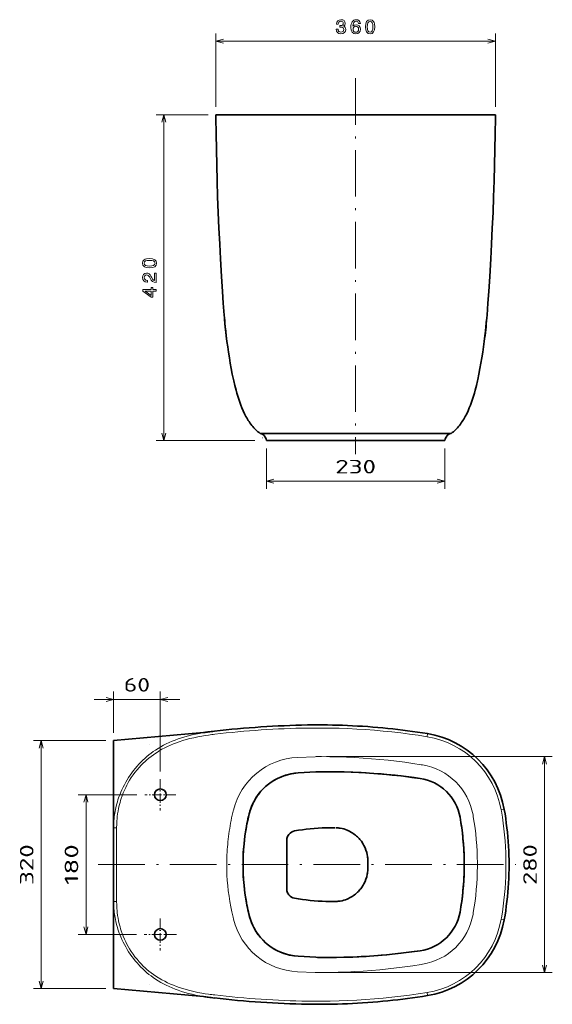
# Model space of a CAD drawing. Extents: x 44 to 372, y 21 to 276.
# Tile 1 of 2: x 44 to 182, y 22 to 276. Entities that reach past the tile are written whole.
import ezdxf
from ezdxf.enums import TextEntityAlignment as Align

# ---------------------------------------------------------------- set-up
doc = ezdxf.new("R2010")
doc.units = 0
doc.linetypes.add('DASHDOT', pattern=[18.5, 12, -3, 0.5, -3])
doc.layers.get('0').update_dxf_attribs({"lineweight": 13})
doc.styles.get("Standard").update_dxf_attribs({"font": 'isocp.shx'})

# ---------------------------------------------------------------- blocks, each defined once
blk = doc.blocks.new('BLOCK15')
at = {"color": 7, "lineweight": 13, "ltscale": 0.465928}
for p, q in [((66.51, 97.32), (47.87, 97.32)), ((66.51, 33.42), (47.87, 33.42))]:
    blk.add_line(p, q, dxfattribs=at)
at = {"color": 7, "lineweight": 13}
blk.add_line((49.87, 33.42), (49.87, 97.32), dxfattribs=at)
for points in [[(50.39, 95.39), (49.87, 97.32), (49.35, 95.39)], [(49.35, 35.35), (49.87, 33.42), (50.39, 35.35)]]:
    blk.add_lwpolyline(points, dxfattribs=at)
blk.add_text('320', height=3.5, rotation=90, dxfattribs=at).set_placement((47.87, 60.12), (47.87, 70.62), align=Align.FIT)
blk = doc.blocks.new('BLOCK16')
at = {"color": 7, "lineweight": 13}
for p, q in [((123.44, 93.2), (181.63, 93.2)), ((179.63, 37.54), (179.63, 93.2)), ((123.44, 37.54), (181.63, 37.54))]:
    blk.add_line(p, q, dxfattribs=at)
for points in [[(180.15, 91.27), (179.63, 93.2), (179.12, 91.27)], [(179.12, 39.47), (179.63, 37.54), (180.15, 39.47)]]:
    blk.add_lwpolyline(points, dxfattribs=at)
blk.add_text('280', height=3.5, rotation=90, dxfattribs=at).set_placement((177.63, 60.12), (177.63, 70.62), align=Align.FIT)
blk = doc.blocks.new('BLOCK17')
at = {"color": 7, "lineweight": 13, "ltscale": 0.378409}
blk.add_line((74.54, 83.37), (59.41, 83.37), dxfattribs=at)
at = {"color": 7, "lineweight": 13}
blk.add_line((61.41, 47.37), (61.41, 83.37), dxfattribs=at)
at = {"color": 7, "lineweight": 13, "ltscale": 0.375523}
blk.add_line((74.43, 47.37), (59.41, 47.37), dxfattribs=at)
at = {"color": 7, "lineweight": 13}
for points in [[(61.92, 81.44), (61.41, 83.37), (60.89, 81.44)], [(60.89, 49.3), (61.41, 47.37), (61.92, 49.3)]]:
    blk.add_lwpolyline(points, dxfattribs=at)
blk.add_text('180', height=3.5, rotation=90, dxfattribs=at).set_placement((59.41, 60.12), (59.41, 70.62), align=Align.FIT)
blk = doc.blocks.new('BLOCK18')
at = {"color": 7, "lineweight": 13, "ltscale": 0.265578}
blk.add_line((68.51, 99.32), (68.51, 109.95), dxfattribs=at)
at = {"color": 7, "lineweight": 13}
for p, q in [((80.57, 89.4), (80.57, 109.95)), ((63.51, 107.95), (85.57, 107.95))]:
    blk.add_line(p, q, dxfattribs=at)
for points in [[(66.57, 107.43), (68.51, 107.95), (66.57, 108.46)], [(82.5, 108.46), (80.57, 107.95), (82.5, 107.43)]]:
    blk.add_lwpolyline(points, dxfattribs=at)
blk.add_text('60', height=3.5, dxfattribs=at).set_placement((71.15, 109.95), (77.92, 109.95), align=Align.FIT)
blk = doc.blocks.new('BLOCK19')
at = {"color": 7, "lineweight": 13, "ltscale": 0.261345}
for p, q in [((107.93, 172.63), (107.93, 162.17)), ((153.93, 172.63), (153.93, 162.17))]:
    blk.add_line(p, q, dxfattribs=at)
at = {"color": 7, "lineweight": 13}
blk.add_line((107.93, 164.17), (153.93, 164.17), dxfattribs=at)
for points in [[(109.86, 164.69), (107.93, 164.17), (109.86, 163.66)], [(151.99, 163.66), (153.93, 164.17), (151.99, 164.69)]]:
    blk.add_lwpolyline(points, dxfattribs=at)
blk.add_text('230', height=3.5, dxfattribs=at).set_placement((125.67, 166.17), (136.18, 166.17), align=Align.FIT)
blk = doc.blocks.new('BLOCK21')
at = {"color": 7, "linetype": 'DASHDOT', "lineweight": 13, "ltscale": 0.201418}
for p, q in [((80.57, 87.4), (80.57, 79.34)), ((84.6, 83.37), (76.54, 83.37))]:
    blk.add_line(p, q, dxfattribs=at)
blk = doc.blocks.new('BLOCK22')
at = {"color": 7, "linetype": 'DASHDOT', "lineweight": 13, "ltscale": 0.207191}
for p, q in [((80.57, 51.52), (80.57, 43.23)), ((84.72, 47.37), (76.43, 47.37))]:
    blk.add_line(p, q, dxfattribs=at)

msp = doc.modelspace()

# ---------------------------------------------------------------- linework, layer by layer
at = {"color": 7, "lineweight": 13, "ltscale": 0.473885}
for p, q in [((94.96, 253.68), (94.96, 272.63)), ((167, 253.68), (167, 272.63))]:
    msp.add_line(p, q, dxfattribs=at)
at = {"color": 7, "lineweight": 13}
for p, q in [((94.96, 270.63), (167, 270.63)), ((81.56, 167.68), (81.56, 251.68)), ((104.98, 167.68), (79.56, 167.68))]:
    msp.add_line(p, q, dxfattribs=at)
at = {"color": 7, "linetype": 'DASHDOT', "lineweight": 13}
for p, q in [((130.98, 261.07), (130.98, 164.18)), ((64.61, 58.42), (172.31, 58.42))]:
    msp.add_line(p, q, dxfattribs=at)
at = {"color": 7, "lineweight": 13, "ltscale": 0.335025}
msp.add_line((92.96, 251.68), (79.56, 251.68), dxfattribs=at)
at = {"color": 7, "lineweight": 35}
for p, q in [((94.96, 251.68), (167, 251.68)), ((155.57, 169.52), (106.49, 169.52)), ((130.98, 167.73), (107.98, 167.68)), ((130.98, 167.73), (153.98, 167.68)), ((91.78, 92.43), (68.56, 90.37)), ((68.56, 90.37), (68.56, 26.47)), ((68.56, 58.42), (68.56, 90.12)), ((68.56, 58.42), (68.56, 26.72)), ((91.78, 24.42), (68.56, 26.47))]:
    msp.add_line(p, q, dxfattribs=at)
at = {"color": 7, "lineweight": 35, "ltscale": 0.021156}
for p, q in [((94.96, 250.83), (94.96, 251.68)), ((167, 250.83), (167, 251.68))]:
    msp.add_line(p, q, dxfattribs=at)
at = {"color": 7, "lineweight": 35, "ltscale": 0.000826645}
for p, q in [((95.95, 218.34), (95.95, 218.37)), ((166.01, 218.34), (166.01, 218.37))]:
    msp.add_line(p, q, dxfattribs=at)
at = {"color": 7, "lineweight": 35, "ltscale": 0.011651}
for p, q in [((107.98, 167.68), (107.87, 168.13)), ((153.98, 167.68), (154.09, 168.13))]:
    msp.add_line(p, q, dxfattribs=at)
at = {"color": 7, "lineweight": 13, "ltscale": 0.02}
for p, q in [((149.51, 92.17), (149.39, 91.38)), ((169.29, 72.66), (168.5, 72.52)), ((169.29, 44.19), (168.5, 44.33)), ((149.51, 24.67), (149.39, 25.46))]:
    msp.add_line(p, q, dxfattribs=at)
at = {"color": 7, "lineweight": 13, "ltscale": 6.66208e-06}
msp.add_line((149.51, 92.17), (149.51, 92.17), dxfattribs=at)
at = {"color": 7, "lineweight": 35, "ltscale": 5.50494e-06}
msp.add_line((77.85, 89.32), (77.85, 89.32), dxfattribs=at)
at = {"color": 7, "lineweight": 35, "ltscale": 1.99908e-05}
msp.add_line((77.85, 89.32), (77.85, 89.31), dxfattribs=at)
at = {"color": 7, "lineweight": 13, "ltscale": 0.114525}
for p, q in [((115.97, 86.03), (120.54, 86.23)), ((115.97, 30.82), (120.54, 30.61))]:
    msp.add_line(p, q, dxfattribs=at)
at = {"color": 7, "lineweight": 35, "ltscale": 0.114536}
for p, q in [((116.15, 82.04), (120.72, 82.31)), ((116.15, 34.8), (120.72, 34.53)), ((116.15, 34.8), (120.72, 34.53))]:
    msp.add_line(p, q, dxfattribs=at)
at = {"color": 7, "lineweight": 35, "ltscale": 0.011076}
for p, q in [((121.93, 82.35), (121.49, 82.34)), ((121.93, 34.5), (121.49, 34.5))]:
    msp.add_line(p, q, dxfattribs=at)
at = {"color": 7, "lineweight": 13, "ltscale": 0.000172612}
msp.add_line((157.89, 70.65), (157.89, 70.65), dxfattribs=at)
at = {"color": 7, "lineweight": 13, "ltscale": 6.24379e-05}
for p, q in [((68.56, 68.06), (68.56, 68.06)), ((68.56, 48.79), (68.56, 48.79))]:
    msp.add_line(p, q, dxfattribs=at)
at = {"color": 7, "lineweight": 13, "ltscale": 0.002824}
for p, q in [((68.56, 67.95), (68.56, 68.06)), ((68.56, 48.9), (68.56, 48.79))]:
    msp.add_line(p, q, dxfattribs=at)
at = {"color": 7, "lineweight": 35, "ltscale": 0.240851}
for q in [(68.56, 68.06), (68.56, 48.79)]:
    msp.add_line((68.56, 58.42), q, dxfattribs=at)
at = {"color": 7, "lineweight": 13, "ltscale": 0.01996}
for p, q in [((69.36, 67.94), (68.56, 67.95)), ((69.36, 67.94), (68.56, 67.94)), ((69.36, 48.9), (68.56, 48.9)), ((69.36, 48.9), (68.56, 48.9))]:
    msp.add_line(p, q, dxfattribs=at)
at = {"color": 7, "lineweight": 13, "ltscale": 5.89383e-05}
for p, q in [((68.56, 67.94), (68.56, 67.95)), ((68.56, 48.9), (68.56, 48.9))]:
    msp.add_line(p, q, dxfattribs=at)
at = {"color": 7, "lineweight": 13, "ltscale": 0.237938}
for q in [(69.36, 67.94), (69.36, 48.9)]:
    msp.add_line((69.36, 58.42), q, dxfattribs=at)
at = {"color": 7, "lineweight": 35, "ltscale": 0.004438}
for p, q in [((125.68, 67.94), (125.5, 67.94)), ((125.68, 48.91), (125.5, 48.9))]:
    msp.add_line(p, q, dxfattribs=at)
at = {"color": 7, "lineweight": 35, "ltscale": 0.156967}
for p in [(113.24, 64.7), (113.24, 52.14)]:
    msp.add_line(p, (113.24, 58.42), dxfattribs=at)
at = {"color": 7, "lineweight": 13, "ltscale": 0.000172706}
msp.add_line((157.89, 46.19), (157.89, 46.2), dxfattribs=at)
at = {"color": 7, "lineweight": 13, "ltscale": 6.20988e-06}
msp.add_line((169.29, 44.19), (169.29, 44.19), dxfattribs=at)
at = {"color": 7, "lineweight": 35, "ltscale": 1.99655e-05}
msp.add_line((77.85, 27.53), (77.85, 27.53), dxfattribs=at)
at = {"color": 7, "lineweight": 35, "ltscale": 2.54695e-05}
msp.add_line((77.85, 27.53), (77.85, 27.53), dxfattribs=at)
at = {"color": 7, "lineweight": 13, "ltscale": 6.75495e-06}
msp.add_line((149.51, 24.67), (149.51, 24.67), dxfattribs=at)
at = {"color": 7, "lineweight": 13}
for points in [[(125.97, 273.73), (125.97, 273.7), (126.05, 273.21), (126.29, 272.85), (126.66, 272.62), (127.16, 272.53), (127.68, 272.62), (128.08, 272.84), (128.33, 273.19), (128.42, 273.65), (128.38, 273.95), (128.27, 274.19), (128.09, 274.37), (127.84, 274.51), (128.17, 274.78), (128.29, 275.22), (128.21, 275.61), (127.99, 275.91), (127.64, 276.09), (127.16, 276.16), (126.7, 276.08), (126.36, 275.86), (126.13, 275.5), (126.05, 275.04), (126.05, 275), (126.5, 275), (126.54, 275.32), (126.67, 275.55), (126.89, 275.7), (127.18, 275.75), (127.44, 275.71), (127.64, 275.6), (127.75, 275.43), (127.8, 275.2), (127.75, 274.95), (127.63, 274.78), (127.42, 274.68), (127.13, 274.65), (126.94, 274.66), (126.94, 274.26), (127.18, 274.27), (127.5, 274.22), (127.74, 274.1), (127.88, 273.91), (127.93, 273.65), (127.87, 273.36), (127.73, 273.14), (127.5, 273), (127.19, 272.96), (126.87, 273.01), (126.64, 273.16), (126.49, 273.4), (126.44, 273.73)], [(132.19, 275.19), (132.09, 275.6), (131.87, 275.9), (131.53, 276.09), (131.09, 276.16), (130.79, 276.12), (130.53, 276.03), (130.3, 275.87), (130.11, 275.65), (129.96, 275.37), (129.85, 275.04), (129.78, 274.64), (129.76, 274.19), (129.84, 273.47), (130.09, 272.95), (130.49, 272.64), (131.03, 272.53), (131.52, 272.62), (131.89, 272.86), (132.13, 273.23), (132.22, 273.71), (132.13, 274.19), (131.9, 274.56), (131.54, 274.79), (131.1, 274.87), (130.62, 274.77), (130.26, 274.48), (130.34, 275.04), (130.5, 275.43), (130.75, 275.67), (131.09, 275.75), (131.34, 275.71), (131.53, 275.61), (131.66, 275.43), (131.73, 275.19)], [(131.73, 273.7), (131.68, 273.39), (131.53, 273.14), (131.31, 272.98), (131.02, 272.93), (130.73, 272.98), (130.5, 273.14), (130.35, 273.38), (130.31, 273.7), (130.36, 274.01), (130.5, 274.25), (130.73, 274.4), (131.04, 274.46), (131.32, 274.4), (131.53, 274.25), (131.68, 274.02)], [(133.5, 274.34), (133.58, 273.55), (133.81, 272.99), (134.19, 272.64), (134.72, 272.53), (135.23, 272.64), (135.61, 272.99), (135.84, 273.55), (135.93, 274.34), (135.84, 275.13), (135.75, 275.44), (135.61, 275.7), (135.23, 276.04), (134.72, 276.16), (134.19, 276.04), (133.81, 275.7), (133.58, 275.13)], [(133.98, 274.34), (134.02, 274.95), (134.15, 275.39), (134.38, 275.65), (134.72, 275.74), (135.05, 275.65), (135.28, 275.39), (135.4, 274.95), (135.44, 274.34), (135.4, 273.73), (135.28, 273.29), (135.05, 273.03), (134.72, 272.95), (134.38, 273.03), (134.15, 273.29), (134.02, 273.73)], [(77.85, 212.2), (78.64, 212.28), (79.21, 212.51), (79.55, 212.89), (79.66, 213.42), (79.55, 213.93), (79.21, 214.31), (78.64, 214.55), (77.85, 214.63), (77.06, 214.55), (76.75, 214.45), (76.49, 214.31), (76.15, 213.93), (76.03, 213.42), (76.15, 212.89), (76.5, 212.51), (77.06, 212.28)], [(77.85, 212.68), (77.24, 212.72), (76.8, 212.85), (76.54, 213.08), (76.45, 213.42), (76.54, 213.75), (76.8, 213.98), (77.24, 214.1), (77.85, 214.14), (78.47, 214.1), (78.9, 213.98), (79.16, 213.75), (79.25, 213.42), (79.16, 213.08), (78.9, 212.85), (78.47, 212.72)], [(79.56, 208.45), (79.56, 210.85), (79.13, 210.85), (79.13, 208.95), (78.89, 209.06), (78.69, 209.24), (78.33, 209.8), (78.18, 210.1), (77.97, 210.43), (77.71, 210.67), (77.42, 210.8), (77.08, 210.85), (76.66, 210.77), (76.32, 210.53), (76.11, 210.17), (76.03, 209.7), (76.12, 209.22), (76.36, 208.85), (76.74, 208.61), (77.24, 208.53), (77.31, 208.53), (77.31, 208.99), (77.27, 208.99), (76.92, 209.03), (76.67, 209.17), (76.51, 209.39), (76.45, 209.67), (76.5, 209.97), (76.63, 210.18), (76.83, 210.32), (77.07, 210.38), (77.31, 210.34), (77.5, 210.24), (77.67, 210.08), (77.83, 209.86), (77.99, 209.56), (78.3, 209.07), (78.63, 208.72), (79.04, 208.51), (79.54, 208.45)], [(79.56, 206.22), (79.56, 206.67), (78.69, 206.67), (78.69, 207.17), (78.29, 207.17), (78.29, 206.67), (76.14, 206.67), (76.14, 206.22), (78.25, 204.68), (78.69, 204.68), (78.69, 206.22)], [(78.29, 205.11), (76.72, 206.22), (78.29, 206.22)]]:
    msp.add_lwpolyline(points, close=True, dxfattribs=at)
for points in [[(96.89, 271.15), (94.96, 270.63), (96.89, 270.12)], [(165.07, 270.12), (167, 270.63), (165.07, 271.15)], [(82.08, 249.75), (81.56, 251.68), (81.04, 249.75)], [(81.04, 169.61), (81.56, 167.68), (82.08, 169.61)], [(106.31, 169.47), (106.35, 169.49), (106.38, 169.52)], [(106.49, 169.52), (106.42, 169.53), (106.39, 169.53), (106.39, 169.53), (106.38, 169.53), (106.38, 169.53), (106.38, 169.53)], [(107.09, 168.37), (106.99, 168.38), (106.98, 168.38), (106.98, 168.38), (106.98, 168.38), (106.98, 168.38)], [(155.47, 169.52), (155.54, 169.53), (155.56, 169.53), (155.57, 169.53), (155.57, 169.53), (155.57, 169.53), (155.57, 169.53)], [(78.23, 87.11), (78.81, 87.54), (79.4, 87.94), (80.08, 88.38), (80.78, 88.79), (81.46, 89.17), (82.16, 89.53), (82.87, 89.86), (83.65, 90.2), (84.44, 90.52), (85.25, 90.82), (86.07, 91.09), (86.96, 91.37), (87.87, 91.62), (88.79, 91.84), (89.72, 92.05), (90.74, 92.25), (91.78, 92.43)], [(78.24, 86.3), (78.84, 86.74), (79.45, 87.16), (80.12, 87.59), (80.35, 87.72), (81.05, 88.13), (81.76, 88.5), (82.51, 88.87), (83.28, 89.22), (84.01, 89.53), (84.75, 89.81), (85.5, 90.08), (86.4, 90.37), (87.3, 90.64), (88.27, 90.9), (89.24, 91.13), (90.29, 91.35), (91.33, 91.54), (92.2, 91.68), (93.08, 91.81)], [(149.39, 91.38), (147.13, 91.74), (144.88, 92.06), (142.61, 92.35), (140.35, 92.61), (138.08, 92.84), (135.81, 93.04), (133.53, 93.21), (131.26, 93.35), (128.98, 93.47), (126.7, 93.55), (124.42, 93.6), (122.14, 93.62), (119.86, 93.62), (118.57, 93.6)], [(68.56, 67.95), (68.58, 68.8), (68.63, 69.65), (68.7, 70.38), (68.75, 70.81), (68.8, 71.24), (68.87, 71.66), (68.94, 72.08), (69.04, 72.59), (69.15, 73.09), (69.33, 73.85), (69.54, 74.59), (69.69, 75.09), (69.86, 75.59), (70.04, 76.08), (70.23, 76.58), (70.43, 77.07), (70.72, 77.73), (71.02, 78.38), (71.35, 79.01), (71.69, 79.65), (72.06, 80.27), (72.44, 80.88), (72.84, 81.48), (73.26, 82.07), (73.69, 82.65), (74.14, 83.21), (74.61, 83.76), (75.09, 84.29), (75.59, 84.81), (76.11, 85.32), (76.63, 85.8), (77.18, 86.28), (77.7, 86.7), (78.23, 87.11)], [(69.36, 67.94), (69.38, 68.83), (69.43, 69.71), (69.47, 70.25), (69.53, 70.8), (69.62, 71.5), (69.73, 72.21), (69.86, 72.9), (70.03, 73.68), (70.23, 74.45), (70.37, 74.95), (70.53, 75.45), (70.78, 76.18), (71.06, 76.89), (71.36, 77.61), (71.69, 78.31), (72.01, 78.93), (72.34, 79.54), (72.69, 80.14), (73.13, 80.84), (73.6, 81.52), (74.09, 82.19), (74.61, 82.83), (75.15, 83.46), (75.67, 84.02), (76.22, 84.57), (76.69, 85.01), (77.17, 85.43), (77.66, 85.85), (78.24, 86.3)], [(121.49, 86.26), (122.2, 86.25), (124.35, 86.23), (126.5, 86.18), (128.65, 86.1), (130.79, 86), (132.93, 85.87), (135.08, 85.71), (137.22, 85.52), (139.35, 85.3), (141.49, 85.06), (143.62, 84.79), (145.74, 84.49), (147.87, 84.16), (148.2, 84.11)], [(99.48, 72.5), (99.32, 71.81), (99.16, 71.12), (99.01, 70.44), (98.87, 69.76), (98.74, 69.07), (98.62, 68.39), (98.5, 67.71), (98.4, 67.03), (98.3, 66.35), (98.21, 65.67), (98.13, 64.99), (98.05, 64.31), (97.99, 63.63), (97.93, 62.96), (97.88, 62.28), (97.84, 61.6), (97.8, 60.92), (97.78, 60.25), (97.75, 58.9), (97.75, 58.42)], [(161.24, 71.24), (161.32, 70.77), (161.56, 69.3), (161.76, 67.82), (161.94, 66.34), (162.08, 64.86), (162.2, 63.37), (162.29, 61.88), (162.34, 60.39), (162.37, 58.9), (162.37, 58.42)], [(169.74, 58.42), (169.72, 59.96), (169.68, 61.49), (169.61, 63.03), (169.5, 64.56), (169.37, 66.09), (169.21, 67.62), (169.02, 69.14), (168.8, 70.66), (168.56, 72.18), (168.5, 72.52)], [(68.56, 67.94), (68.56, 67.98), (68.56, 68.06)], [(97.75, 58.42), (97.76, 57.07), (97.81, 55.72), (97.89, 54.36), (98.01, 53.01), (98.15, 51.66), (98.33, 50.3), (98.54, 48.94), (98.78, 47.58), (99.05, 46.21), (99.36, 44.85), (99.48, 44.35)], [(161.24, 45.6), (161.32, 46.07), (161.56, 47.54), (161.76, 49.02), (161.94, 50.5), (162.08, 51.98), (162.2, 53.47), (162.29, 54.96), (162.34, 56.45), (162.37, 57.94), (162.37, 58.42)], [(169.74, 58.42), (169.72, 56.89), (169.68, 55.35), (169.61, 53.82), (169.5, 52.28), (169.37, 50.75), (169.21, 49.23), (169.02, 47.7), (168.8, 46.18), (168.56, 44.67), (168.5, 44.33)], [(68.56, 48.9), (68.56, 48.87), (68.56, 48.79)], [(68.56, 48.9), (68.58, 48.04), (68.63, 47.19), (68.7, 46.47), (68.75, 46.04), (68.8, 45.61), (68.87, 45.18), (68.94, 44.76), (69.04, 44.26), (69.15, 43.75), (69.33, 43), (69.54, 42.25), (69.69, 41.76), (69.86, 41.26), (70.04, 40.76), (70.23, 40.27), (70.43, 39.78), (70.72, 39.12), (71.02, 38.47), (71.35, 37.83), (71.69, 37.2), (72.06, 36.57), (72.44, 35.96), (72.84, 35.36), (73.26, 34.77), (73.69, 34.2), (74.14, 33.63), (74.61, 33.09), (75.09, 32.55), (75.59, 32.03), (76.11, 31.53), (76.63, 31.04), (77.18, 30.57), (77.7, 30.14), (78.23, 29.73)], [(69.36, 48.9), (69.38, 48.02), (69.43, 47.14), (69.47, 46.59), (69.53, 46.05), (69.62, 45.34), (69.73, 44.64), (69.86, 43.94), (70.03, 43.16), (70.23, 42.39), (70.37, 41.89), (70.53, 41.39), (70.78, 40.67), (71.06, 39.95), (71.36, 39.24), (71.69, 38.53), (72.01, 37.91), (72.34, 37.3), (72.69, 36.7), (73.13, 36), (73.6, 35.32), (74.09, 34.65), (74.61, 34.01), (75.15, 33.38), (75.67, 32.82), (76.22, 32.28), (76.69, 31.84), (77.17, 31.41), (77.66, 31), (78.24, 30.54)], [(78.24, 30.54), (78.84, 30.11), (79.45, 29.69), (80.12, 29.26), (80.35, 29.12), (81.05, 28.72), (81.76, 28.34), (82.51, 27.97), (83.28, 27.62), (84.01, 27.32), (84.75, 27.03), (85.5, 26.77), (86.4, 26.47), (87.3, 26.2), (88.27, 25.95), (89.24, 25.71), (90.29, 25.5), (91.33, 25.3), (92.2, 25.16), (93.08, 25.03)], [(121.49, 30.59), (122.2, 30.59), (124.35, 30.61), (126.5, 30.66), (128.65, 30.74), (130.79, 30.85), (132.93, 30.98), (135.08, 31.14), (137.22, 31.33), (139.35, 31.54), (141.49, 31.78), (143.62, 32.05), (145.74, 32.35), (147.87, 32.68), (148.2, 32.73)], [(78.23, 29.73), (78.81, 29.31), (79.4, 28.9), (80.08, 28.47), (80.78, 28.05), (81.46, 27.67), (82.16, 27.32), (82.87, 26.98), (83.65, 26.64), (84.44, 26.32), (85.25, 26.03), (86.07, 25.75), (86.96, 25.48), (87.87, 25.23), (88.79, 25), (89.72, 24.8), (90.74, 24.59), (91.78, 24.42)], [(149.39, 25.46), (147.13, 25.11), (144.88, 24.79), (142.61, 24.5), (140.35, 24.24), (138.08, 24), (135.81, 23.8), (133.53, 23.63), (131.26, 23.49), (128.98, 23.38), (126.7, 23.3), (124.42, 23.24), (122.14, 23.22), (119.86, 23.23), (118.57, 23.24)]]:
    msp.add_lwpolyline(points, dxfattribs=at)
at = {"color": 7, "lineweight": 35}
for points in [[(95.95, 218.37), (95.74, 222.43), (95.56, 226.49), (95.4, 230.54), (95.27, 234.6), (95.15, 238.66), (95.07, 242.72), (95, 246.77), (94.96, 250.83)], [(166.01, 218.37), (166.21, 222.43), (166.4, 226.49), (166.55, 230.54), (166.69, 234.6), (166.8, 238.66), (166.89, 242.72), (166.96, 246.77), (167, 250.83)], [(97.09, 200.05), (96.86, 203.09), (96.65, 206.14), (96.41, 209.95), (96.15, 214.53), (95.95, 218.34)], [(164.87, 200.05), (165.1, 203.09), (165.31, 206.14), (165.55, 209.95), (165.81, 214.53), (166.01, 218.34)], [(99.47, 183.47), (99.18, 184.85), (98.91, 186.24), (98.66, 187.63), (98.43, 189.03), (98.21, 190.44), (98, 191.85), (97.81, 193.25), (97.63, 194.69), (97.49, 195.91), (97.37, 197.04), (97.2, 198.89)], [(162.49, 183.47), (162.77, 184.85), (163.04, 186.24), (163.29, 187.63), (163.53, 189.03), (163.75, 190.44), (163.96, 191.85), (164.15, 193.25), (164.32, 194.69), (164.46, 195.91), (164.58, 197.04), (164.76, 198.89)], [(106.39, 169.52), (106.08, 169.74), (105.78, 169.98), (105.5, 170.23), (105.23, 170.49), (104.97, 170.75), (104.72, 171.02), (104.47, 171.31), (104.22, 171.6), (103.98, 171.92), (103.74, 172.25), (103.52, 172.58), (103.3, 172.91), (103.1, 173.24), (102.9, 173.58), (102.71, 173.92), (102.34, 174.63), (102, 175.36), (101.67, 176.11), (101.37, 176.86), (101.09, 177.62), (100.83, 178.37), (100.59, 179.14), (100.36, 179.91), (100.14, 180.68), (99.84, 181.87), (99.56, 183.07), (99.47, 183.47)], [(155.57, 169.52), (155.88, 169.74), (156.17, 169.98), (156.46, 170.23), (156.73, 170.49), (156.99, 170.75), (157.24, 171.02), (157.49, 171.31), (157.73, 171.6), (157.98, 171.92), (158.22, 172.25), (158.44, 172.58), (158.65, 172.91), (158.86, 173.24), (159.06, 173.58), (159.25, 173.92), (159.61, 174.63), (159.96, 175.36), (160.29, 176.11), (160.59, 176.86), (160.87, 177.62), (161.13, 178.37), (161.37, 179.14), (161.6, 179.91), (161.81, 180.68), (162.12, 181.87), (162.4, 183.07), (162.49, 183.47)], [(118.56, 94.4), (119.85, 94.42), (121.15, 94.43), (122.44, 94.42), (123.74, 94.41), (125.03, 94.39), (126.33, 94.36), (127.62, 94.32), (128.91, 94.27), (130.21, 94.21), (131.5, 94.14), (132.79, 94.06), (134.08, 93.98), (135.38, 93.88), (136.67, 93.77), (137.96, 93.65), (139.24, 93.53), (140.53, 93.39), (141.82, 93.25), (143.11, 93.09), (144.39, 92.93), (145.67, 92.75), (146.95, 92.57), (148.24, 92.38), (149.51, 92.17)], [(147.64, 80.61), (145.47, 80.91), (143.3, 81.19), (141.13, 81.44), (138.95, 81.65), (136.77, 81.84), (134.59, 82), (132.41, 82.13), (130.23, 82.23), (128.05, 82.3), (125.86, 82.34), (123.68, 82.36), (121.49, 82.34)], [(147.64, 80.61), (146.09, 80.83), (144.03, 81.1), (142.68, 81.26), (140.43, 81.51), (139.01, 81.65), (137.59, 81.78), (136.71, 81.85), (134.54, 82.01), (133.68, 82.06), (131.76, 82.16), (129.86, 82.24), (127.97, 82.3), (126.08, 82.34), (124.01, 82.36), (121.93, 82.35)], [(103.53, 71.5), (103.23, 70.21), (102.96, 68.92), (102.72, 67.62), (102.52, 66.31), (102.34, 65.01), (102.2, 63.69), (102.13, 63.04), (102.08, 62.38), (102.02, 61.5), (101.98, 60.62), (101.95, 59.74), (101.94, 59.08), (101.94, 58.42)], [(169.29, 72.66), (169.49, 71.48), (169.67, 70.3), (169.83, 69.12), (169.98, 67.94), (170.11, 66.75), (170.22, 65.57), (170.32, 64.38), (170.4, 63.19), (170.46, 62), (170.5, 60.81), (170.53, 59.61), (170.54, 58.42)], [(102.95, 68.86), (102.76, 67.85), (102.59, 66.83), (102.44, 65.81), (102.31, 64.76), (102.2, 63.72), (102.15, 63.19), (102.06, 62), (101.99, 60.81), (101.95, 59.62), (101.94, 58.42)], [(158.98, 58.42), (158.96, 59.79), (158.92, 61.15), (158.86, 62.52), (158.76, 63.88), (158.64, 65.24), (158.49, 66.6), (158.32, 67.95), (158.11, 69.31), (157.89, 70.65)], [(132.78, 63.97), (132.63, 64.19), (132.47, 64.42), (132.29, 64.65), (132.1, 64.88), (131.9, 65.11), (131.68, 65.34), (131.45, 65.57), (131.2, 65.79), (130.94, 66.01), (130.66, 66.22), (130.38, 66.43), (130.07, 66.63), (129.76, 66.82), (129.43, 67), (129.1, 67.16), (128.76, 67.31), (128.34, 67.47), (127.91, 67.61), (127.47, 67.72), (127.03, 67.81)], [(103.53, 45.35), (103.23, 46.63), (102.96, 47.93), (102.72, 49.23), (102.52, 50.53), (102.34, 51.84), (102.2, 53.15), (102.13, 53.81), (102.08, 54.47), (102.02, 55.34), (101.98, 56.22), (101.95, 57.1), (101.94, 57.76), (101.94, 58.42)], [(102.95, 47.99), (102.76, 49), (102.59, 50.01), (102.44, 51.04), (102.31, 52.08), (102.2, 53.13), (102.15, 53.66), (102.06, 54.84), (101.99, 56.03), (101.95, 57.23), (101.94, 58.42)], [(158.98, 58.42), (158.96, 57.06), (158.92, 55.69), (158.86, 54.33), (158.76, 52.96), (158.64, 51.6), (158.49, 50.24), (158.32, 48.89), (158.11, 47.54), (157.89, 46.19)], [(169.29, 44.19), (169.49, 45.36), (169.67, 46.54), (169.83, 47.72), (169.98, 48.9), (170.11, 50.09), (170.22, 51.28), (170.32, 52.46), (170.4, 53.65), (170.46, 54.85), (170.5, 56.04), (170.53, 57.23), (170.54, 58.42)], [(132.78, 52.88), (132.63, 52.65), (132.47, 52.43), (132.29, 52.2), (132.1, 51.97), (131.9, 51.73), (131.68, 51.5), (131.45, 51.28), (131.2, 51.05), (130.94, 50.83), (130.66, 50.62), (130.38, 50.41), (130.07, 50.21), (129.76, 50.02), (129.43, 49.85), (129.1, 49.68), (128.76, 49.53), (128.34, 49.37), (127.91, 49.24), (127.47, 49.12), (127.03, 49.03)], [(147.64, 36.24), (145.47, 35.93), (143.3, 35.65), (141.13, 35.41), (138.95, 35.19), (136.77, 35), (134.59, 34.84), (132.41, 34.71), (130.23, 34.61), (128.05, 34.54), (125.86, 34.5), (123.68, 34.49), (121.49, 34.5)], [(147.64, 36.24), (146.09, 36.02), (144.03, 35.74), (142.68, 35.58), (140.43, 35.33), (139.01, 35.19), (137.59, 35.07), (136.71, 35), (134.54, 34.84), (133.68, 34.78), (131.76, 34.68), (129.86, 34.6), (127.97, 34.54), (126.08, 34.5), (124.01, 34.49), (121.93, 34.5)], [(68.7, 30.07), (68.65, 30.09), (68.61, 30.13), (68.58, 30.18), (68.56, 30.25), (68.56, 30.28)], [(118.56, 22.44), (119.85, 22.43), (121.15, 22.42), (122.44, 22.42), (123.74, 22.43), (125.03, 22.45), (126.33, 22.49), (127.62, 22.53), (128.91, 22.57), (130.21, 22.63), (131.5, 22.7), (132.79, 22.78), (134.08, 22.87), (135.38, 22.97), (136.67, 23.07), (137.96, 23.19), (139.24, 23.32), (140.53, 23.45), (141.82, 23.6), (143.11, 23.75), (144.39, 23.92), (145.67, 24.09), (146.95, 24.27), (148.24, 24.47), (149.51, 24.67)]]:
    msp.add_lwpolyline(points, dxfattribs=at)
for centre in [(80.62, 76.42), (80.62, 40.42)]:
    msp.add_circle(centre, 1.5, dxfattribs=at)
for centre, radius, start, end in [((227.72, 210.55), 131.06, 184.5985, 187.2499), ((34.23, 210.55), 131.06, 352.7489, 355.4015), ((106.04, 167.69), 1.88, 373.5905, 436.18), ((155.92, 167.69), 1.88, 103.82, 166.4095), ((122.42, -144.22), 238.65, 90.9264, 96.703), ((99.56, 43.59), 49.45, 97.6577, 99.0577), ((106.01, -4.71), 98.18, 96.6956, 97.6286), ((145.67, 68.5), 23.98, 9.9693, 80.774), ((116.97, 68.23), 13.83, 93.3961, 166.3458), ((116.97, 68.23), 13.83, 93.3969, 154.8128), ((121.72, 65.44), 16.9, 90.7906, 93.3983), ((121.72, 65.44), 16.9, 90.7906, 93.3983), ((145.84, 68.5), 12.24, 10.1121, 81.5689), ((145.84, 68.5), 12.24, 10.1117, 81.5695), ((116.97, 68.23), 13.83, 154.8146, 166.349), ((159.82, 57.82), 57.93, 166.3388, 169.012), ((145.5, 68.44), 12.59, 10.1056, 11.0729), ((88.28, 58.22), 70.71, 5.5927, 10.127), ((115.67, 64.7), 2.44, 142.0539, 156.9801), ((115.67, 64.71), 2.43, 100.0272, 142.1023), ((124.96, 11.87), 56.07, 91.6695, 99.9797), ((124.96, 11.58), 56.36, 89.7638, 91.6595), ((124.96, 11.54), 56.4, 89.4471, 89.7619), ((125.57, 59.4), 8.53, 80.1612, 87.119), ((115.66, 64.7), 2.43, 156.9669, 179.9811), ((126.05, 59.66), 7.99, 27.748, 32.6085), ((90.21, 58.41), 68.77, 0.0068, 5.5883), ((90.2, 58.41), 68.78, 0.007, 5.5845), ((125.57, 59.4), 8.53, 10.1884, 27.7708), ((125.57, 59.4), 8.54, 2.5142, 10.1886), ((103.2, 58.42), 30.92, 0.0006, 2.5149), ((103.2, 58.42), 30.92, 357.4851, 359.9994), ((90.21, 58.43), 68.77, 354.4117, 359.9932), ((90.2, 58.43), 68.78, 354.4155, 359.993), ((125.57, 57.44), 8.53, 332.2292, 349.8116), ((125.57, 57.44), 8.54, 349.8114, 357.4858), ((126.05, 57.18), 7.99, 327.3915, 332.252), ((115.66, 52.14), 2.43, 180.0189, 203.0331), ((115.67, 52.15), 2.44, 203.0199, 217.9461), ((88.28, 58.62), 70.71, 349.873, 354.4073), ((115.67, 52.14), 2.43, 217.8977, 259.9728), ((124.96, 104.97), 56.07, 260.0202, 268.3305), ((124.96, 105.26), 56.36, 268.3405, 270.2362), ((124.96, 105.3), 56.4, 270.2381, 270.5529), ((125.57, 57.44), 8.53, 270.7331, 272.881), ((125.57, 57.44), 8.53, 272.881, 279.8388), ((159.82, 59.03), 57.93, 190.988, 193.6612), ((145.84, 48.34), 12.24, 278.4311, 349.8879), ((145.84, 48.34), 12.24, 278.4305, 349.8883), ((145.5, 48.41), 12.59, 348.9271, 349.8944), ((116.97, 48.61), 13.83, 193.6542, 266.6039), ((116.97, 48.61), 13.83, 193.651, 205.1854), ((145.67, 48.34), 23.98, 279.226, 350.0307), ((116.97, 48.61), 13.83, 205.1872, 266.6031), ((121.72, 51.4), 16.9, 266.6017, 269.2094), ((121.72, 51.4), 16.9, 266.6017, 269.2094), ((99.56, 73.25), 49.45, 260.9423, 262.3423), ((106.01, 121.56), 98.19, 262.3714, 263.3043), ((122.42, 261.07), 238.65, 263.297, 269.0736)]:
    msp.add_arc(centre, radius, start, end, dxfattribs=at)
at = {"color": 7, "lineweight": 13}
for centre, radius, start, end in [((106.39, 169.52), 0.0109, 173.8454, 212.3029), ((155.56, 169.52), 0.0109, 327.6971, 366.1546), ((106.02, -4.81), 97.48, 96.696, 97.6283), ((122.42, -144.22), 237.86, 90.9264, 96.703), ((145.67, 68.5), 23.18, 9.9693, 80.774), ((116.77, 68.23), 17.81, 92.5984, 166.1591), ((121.49, 65.44), 20.81, 89.9894, 92.5984), ((145.67, 68.5), 15.81, 9.9691, 80.7741), ((116.77, 48.61), 17.81, 193.8409, 267.4016), ((145.67, 48.34), 15.81, 279.2259, 350.0309), ((145.67, 48.34), 23.18, 279.226, 350.0307), ((121.49, 51.4), 20.81, 267.4016, 270.0107), ((106.02, 121.65), 97.48, 262.3717, 263.304), ((122.42, 261.07), 237.86, 263.297, 269.0736)]:
    msp.add_arc(centre, radius, start, end, dxfattribs=at)
at = {"color": 7, "lineweight": 5}
msp.add_point((121.22, 94.43), dxfattribs=at)

# ---------------------------------------------------------------- block references
at = {"lineweight": 0}
for name in ['BLOCK19', 'BLOCK18', 'BLOCK15', 'BLOCK16', 'BLOCK21', 'BLOCK17', 'BLOCK22']:
    msp.add_blockref(name, (0.05, -6.95), dxfattribs=at)

doc.saveas('drawing.dxf')
